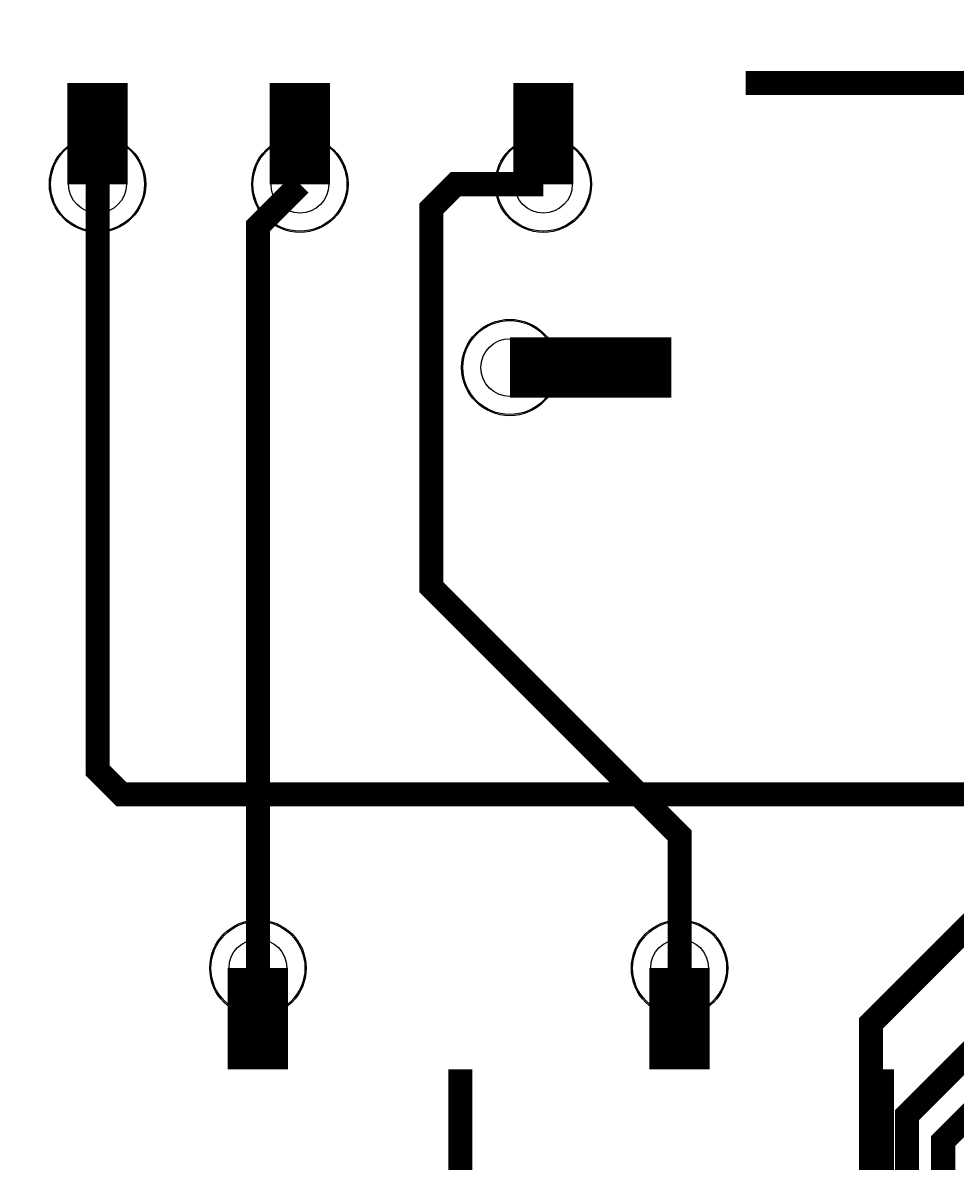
# Model space of a CAD drawing. Extents: x 0 to 3292, y 0 to 2151.
# Tile 48 of 50: x 2525 to 2912, y 1407 to 1879. Entities that reach past the tile are written whole.
import ezdxf

# ---------------------------------------------------------------- set-up
doc = ezdxf.new("R2010")
doc.units = 0
doc.layers.add('ETCH_BOTTOM', color=1, linetype='CONTINUOUS')
doc.layers.add('ETCH_TOP', color=4, linetype='CONTINUOUS')

# ---------------------------------------------------------------- blocks, each defined once
blk = doc.blocks.new('VIA_C10H24')
at = {"layer": 'ETCH_BOTTOM'}
for radius in [19.5, 19.5, 12]:
    blk.add_circle((0, 0), radius, dxfattribs=at)
at = {"layer": 'ETCH_TOP'}
for radius in [19.5, 19.5, 12]:
    blk.add_circle((0, 0), radius, dxfattribs=at)
blk = doc.blocks.new('FIGURE_CIRCLE')
blk.add_circle((0, 0), 0.5)

msp = doc.modelspace()

# ---------------------------------------------------------------- linework, layer by layer
at = {"layer": 'ETCH_BOTTOM', "const_width": 10}
for points in [[(2640.43, 1812.33), (2623, 1794.9), (2623, 1487)], [(2741.46, 1812.33), (2705, 1812.33), (2695, 1802.33), (2695, 1645), (2798, 1542), (2798, 1487)], [(2972.81, 1638.06), (3009.94, 1600.93), (3009.94, 1543.52), (2892.4, 1425.98), (2892.4, 746.31), (2525.09, 379), (2371.49, 379), (2341.34, 348.85), (2341.34, 339.01)], [(3051.18, 1559.06), (2907.4, 1415.28), (2907.4, 740.09), (2527, 359.69), (2527, 336.21), (2291.34, 100.55), (2291.34, 35.01)], [(2972.44, 1559.06), (2877.4, 1464.02), (2877.4, 752.53), (2520.87, 396), (2338.49, 396), (2291.34, 348.85), (2291.34, 339.01)]]:
    msp.add_lwpolyline(points, dxfattribs=at)
at = {"layer": 'ETCH_TOP'}
for points, const_width in [([(2556.43, 1854.33), (2556.43, 1812.33)], 25), ([(2640.43, 1854.33), (2640.43, 1812.33)], 25), ([(2741.46, 1854.33), (2741.46, 1812.33)], 25), ([(2825.46, 1854.33), (3100.67, 1854.33), (3155, 1800), (3155, 1610), (3104.06, 1559.06), (3051.18, 1559.06)], 10), ([(2972.44, 1559.06), (2566.44, 1559.06), (2556.43, 1569.07), (2556.43, 1812.33)], 10), ([(2794.55, 1736.22), (2727.55, 1736.22)], 25), ([(2623, 1445), (2623, 1487)], 25), ([(2798, 1445), (2798, 1487)], 25), ([(2707, 1445), (2707, 1372), (2690.9, 1355.9), (2669.16, 1355.9)], 10), ([(2882, 1445), (2882, 1362), (2875.9, 1355.9), (2842.39, 1355.9)], 10)]:
    msp.add_lwpolyline(points, dxfattribs=dict(at, const_width=const_width))

# ---------------------------------------------------------------- block references
for p in [(2741.46, 1812.33), (2640.43, 1812.33), (2556.43, 1812.33), (2727.55, 1736.22), (2798, 1487), (2623, 1487)]:
    msp.add_blockref('VIA_C10H24', p, dxfattribs=at)
at = {"layer": 'MANUFACTURING_NCDRILL_FIGURE', "xscale": 40, "yscale": 40}
for p in [(2556.43, 1812.33), (2640.43, 1812.33), (2741.46, 1812.33), (2727.55, 1736.22), (2623, 1487), (2798, 1487)]:
    msp.add_blockref('FIGURE_CIRCLE', p, dxfattribs=at)

doc.saveas('drawing.dxf')
